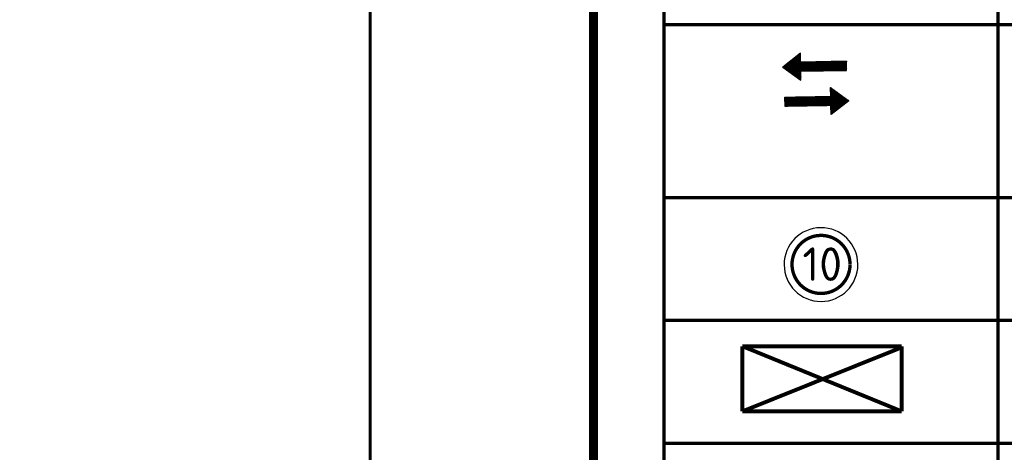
# Model space of a CAD drawing. Header units: metres. Extents: x 2193651 to 2201499, y 493187 to 494493.
# Tile 30 of 76: x 2199312 to 2199401, y 493885 to 493924. Entities that reach past the tile are written whole.
import ezdxf
from ezdxf.enums import TextEntityAlignment as Align

# ---------------------------------------------------------------- set-up
doc = ezdxf.new("R2010")
doc.units = ezdxf.units.M
doc.set_wipeout_variables(frame=1)
doc.linetypes.add('10_2', pattern=[6, 5, -1])
for name, color, linetype in [('15._Разрез 2-2_2_Cuts', 7, 'Continuous'), ('Border', 3, 'Continuous'), ('contur_line_building', 7, 'Continuous'), ('contur_line_fence', 7, 'Continuous'), ('grid_XY', 74, 'Continuous'), ('Labels', 7, 'Continuous'), ('p', 7, 'Continuous'), ('Z_text_x_polygon', 7, 'Continuous')]:
    doc.layers.add(name, color=color, linetype=linetype)
doc.layers.add('net_pipeline', color=7, linetype='Continuous', lineweight=30)
doc.styles.add('R-131', font='arial.ttf')
doc.styles.add('стиль1', font='isocpeur.ttf', dxfattribs={"width": 0.9})

# ---------------------------------------------------------------- blocks, each defined once
blk = doc.blocks.new('орпав')
at = {"color": 5}
for p, q in [((264.429, 19461.736), (263.362, 19460.629)), ((264.443, 19461.726), (263.386, 19460.629)), ((264.457, 19461.716), (263.41, 19460.63)), ((264.471, 19461.706), (263.435, 19460.63)), ((264.485, 19461.696), (263.459, 19460.631)), ((264.499, 19461.685), (263.483, 19460.631)), ((264.513, 19461.675), (263.507, 19460.631)), ((264.527, 19461.665), (263.531, 19460.632)), ((264.541, 19461.655), (263.555, 19460.632)), ((264.555, 19461.645), (263.579, 19460.633)), ((264.569, 19461.635), (263.603, 19460.633)), ((264.582, 19461.625), (263.627, 19460.634)), ((264.596, 19461.615), (263.652, 19460.634)), ((264.61, 19461.604), (263.676, 19460.635)), ((264.624, 19461.594), (263.7, 19460.635)), ((264.638, 19461.584), (263.724, 19460.635)), ((264.652, 19461.574), (263.748, 19460.636)), ((264.666, 19461.564), (263.772, 19460.636)), ((264.68, 19461.554), (263.796, 19460.637)), ((264.694, 19461.544), (263.82, 19460.637)), ((264.708, 19461.533), (263.844, 19460.638)), ((264.722, 19461.523), (263.869, 19460.638)), ((264.735, 19461.513), (263.893, 19460.639)), ((264.053, 19461.347), (264.041, 19462.019)), ((264.041, 19462.019), (265.436, 19461.003)), ((264.041, 19462.016), (265.244, 19460.857)), ((264.054, 19462.01), (264.041, 19461.997)), ((264.068, 19462), (264.041, 19461.973)), ((264.041, 19461.992), (265.23, 19460.847)), ((264.081, 19461.99), (264.042, 19461.948)), ((264.095, 19461.979), (264.042, 19461.924)), ((264.042, 19461.968), (265.216, 19460.836)), ((264.042, 19461.944), (265.202, 19460.826)), ((264.042, 19461.92), (265.189, 19460.815)), ((264.109, 19461.969), (264.043, 19461.9)), ((264.123, 19461.959), (264.043, 19461.876)), ((264.043, 19461.896), (265.175, 19460.805)), ((264.043, 19461.872), (265.161, 19460.794)), ((264.137, 19461.949), (264.044, 19461.852)), ((264.151, 19461.939), (264.044, 19461.828)), ((264.044, 19461.847), (265.147, 19460.784)), ((264.044, 19461.823), (265.134, 19460.773)), ((264.165, 19461.929), (264.045, 19461.804)), ((264.179, 19461.919), (264.045, 19461.78)), ((264.193, 19461.908), (264.045, 19461.756)), ((264.045, 19461.799), (265.12, 19460.763)), ((264.045, 19461.775), (265.106, 19460.753)), ((264.207, 19461.898), (264.046, 19461.731)), ((264.221, 19461.888), (264.046, 19461.707)), ((264.046, 19461.751), (265.093, 19460.742)), ((264.046, 19461.727), (265.079, 19460.732)), ((264.046, 19461.703), (265.065, 19460.721)), ((264.235, 19461.878), (264.047, 19461.683)), ((264.248, 19461.868), (264.047, 19461.659)), ((264.047, 19461.679), (265.051, 19460.711)), ((264.047, 19461.655), (265.038, 19460.7)), ((264.262, 19461.858), (264.048, 19461.635)), ((264.276, 19461.848), (264.048, 19461.611)), ((264.048, 19461.63), (265.024, 19460.69)), ((264.048, 19461.606), (265.01, 19460.679)), ((264.29, 19461.838), (264.049, 19461.587)), ((264.304, 19461.827), (264.049, 19461.563)), ((264.318, 19461.817), (264.049, 19461.539)), ((264.049, 19461.582), (264.996, 19460.669)), ((264.049, 19461.558), (264.983, 19460.658)), ((264.332, 19461.807), (264.05, 19461.514)), ((264.346, 19461.797), (264.05, 19461.49)), ((264.05, 19461.534), (264.969, 19460.648)), ((264.05, 19461.51), (264.955, 19460.638)), ((264.36, 19461.787), (264.051, 19461.466)), ((264.374, 19461.777), (264.051, 19461.442)), ((264.388, 19461.767), (264.052, 19461.418)), ((264.402, 19461.756), (264.052, 19461.394)), ((264.415, 19461.746), (264.053, 19461.37)), ((264.128, 19461.956), (265.257, 19460.868)), ((264.229, 19461.882), (265.271, 19460.878)), ((264.329, 19461.809), (265.285, 19460.888)), ((264.43, 19461.736), (265.298, 19460.899)), ((264.531, 19461.662), (265.312, 19460.909)), ((264.631, 19461.589), (265.326, 19460.92)), ((264.732, 19461.516), (265.34, 19460.93)), ((260.526, 19461.282), (264.053, 19461.347)), ((260.526, 19461.282), (261.245, 19460.589)), ((260.54, 19460.576), (260.526, 19461.282)), ((260.583, 19461.283), (260.527, 19461.226)), ((260.559, 19461.283), (260.527, 19461.25)), ((260.534, 19461.282), (260.527, 19461.274)), ((260.527, 19461.258), (261.221, 19460.589)), ((260.527, 19461.234), (261.197, 19460.589)), ((260.631, 19461.284), (260.528, 19461.178)), ((260.607, 19461.283), (260.528, 19461.202)), ((260.528, 19461.21), (261.173, 19460.588)), ((260.528, 19461.186), (261.149, 19460.588)), ((260.679, 19461.285), (260.529, 19461.129)), ((260.655, 19461.284), (260.529, 19461.153)), ((260.529, 19461.161), (261.125, 19460.587)), ((260.529, 19461.137), (261.1, 19460.587)), ((260.727, 19461.286), (260.53, 19461.081)), ((260.703, 19461.285), (260.53, 19461.105)), ((260.53, 19461.113), (261.076, 19460.586)), ((260.53, 19461.089), (261.052, 19460.586)), ((260.53, 19461.065), (261.028, 19460.585)), ((260.776, 19461.287), (260.531, 19461.033)), ((260.751, 19461.286), (260.531, 19461.057)), ((260.531, 19461.041), (261.004, 19460.585)), ((260.531, 19461.017), (260.98, 19460.585)), ((260.848, 19461.288), (260.532, 19460.961)), ((260.824, 19461.288), (260.532, 19460.985)), ((260.8, 19461.287), (260.532, 19461.009)), ((260.532, 19460.993), (260.956, 19460.584)), ((260.532, 19460.969), (260.932, 19460.584)), ((260.896, 19461.289), (260.533, 19460.912)), ((260.872, 19461.288), (260.533, 19460.936)), ((260.533, 19460.944), (260.908, 19460.583)), ((260.533, 19460.92), (260.883, 19460.583)), ((260.944, 19461.29), (260.534, 19460.864)), ((260.92, 19461.289), (260.534, 19460.888)), ((260.534, 19460.896), (260.859, 19460.582)), ((260.534, 19460.872), (260.835, 19460.582)), ((260.534, 19460.848), (260.811, 19460.581)), ((260.993, 19461.291), (260.535, 19460.816)), ((260.968, 19461.29), (260.535, 19460.84)), ((260.535, 19460.824), (260.787, 19460.581)), ((260.535, 19460.8), (260.763, 19460.581)), ((261.041, 19461.292), (260.536, 19460.768)), ((261.065, 19461.292), (260.536, 19460.744)), ((261.017, 19461.291), (260.536, 19460.792)), ((260.536, 19460.776), (260.739, 19460.58)), ((260.536, 19460.752), (260.715, 19460.58)), ((261.113, 19461.293), (260.537, 19460.695)), ((261.089, 19461.292), (260.537, 19460.719)), ((261.161, 19461.294), (260.538, 19460.647)), ((261.137, 19461.293), (260.538, 19460.671)), ((261.21, 19461.295), (260.539, 19460.599)), ((261.185, 19461.294), (260.539, 19460.623)), ((261.234, 19461.295), (260.541, 19460.576)), ((260.551, 19461.282), (261.269, 19460.59)), ((261.258, 19461.296), (260.565, 19460.577)), ((260.575, 19461.283), (261.293, 19460.59)), ((261.282, 19461.296), (260.589, 19460.577)), ((260.599, 19461.283), (261.317, 19460.591)), ((261.306, 19461.296), (260.614, 19460.578)), ((260.623, 19461.284), (261.342, 19460.591)), ((261.33, 19461.297), (260.638, 19460.578)), ((260.647, 19461.284), (261.366, 19460.592)), ((261.354, 19461.297), (260.662, 19460.579)), ((260.671, 19461.285), (261.39, 19460.592)), ((261.378, 19461.298), (260.686, 19460.579)), ((260.695, 19461.285), (261.414, 19460.593)), ((261.402, 19461.298), (260.71, 19460.58)), ((260.719, 19461.286), (261.438, 19460.593)), ((261.427, 19461.299), (260.734, 19460.58)), ((260.743, 19461.286), (261.462, 19460.594)), ((261.451, 19461.299), (260.758, 19460.58)), ((260.768, 19461.286), (261.486, 19460.594)), ((261.475, 19461.3), (260.782, 19460.581)), ((260.792, 19461.287), (261.51, 19460.594)), ((261.499, 19461.3), (260.806, 19460.581)), ((260.816, 19461.287), (261.534, 19460.595)), ((261.523, 19461.3), (260.831, 19460.582)), ((260.84, 19461.288), (261.559, 19460.595)), ((261.547, 19461.301), (260.855, 19460.582)), ((260.864, 19461.288), (261.583, 19460.596)), ((261.571, 19461.301), (260.879, 19460.583)), ((260.888, 19461.289), (261.607, 19460.596)), ((261.595, 19461.302), (260.903, 19460.583)), ((260.912, 19461.289), (261.631, 19460.597)), ((261.62, 19461.302), (260.927, 19460.584)), ((260.936, 19461.29), (261.655, 19460.597)), ((261.644, 19461.303), (260.951, 19460.584)), ((260.96, 19461.29), (261.679, 19460.598)), ((261.668, 19461.303), (260.975, 19460.584)), ((260.985, 19461.29), (261.703, 19460.598)), ((261.692, 19461.304), (260.999, 19460.585)), ((261.009, 19461.291), (261.727, 19460.598)), ((261.716, 19461.304), (261.023, 19460.585)), ((261.033, 19461.291), (261.751, 19460.599)), ((261.74, 19461.304), (261.048, 19460.586)), ((261.057, 19461.292), (261.776, 19460.599)), ((261.764, 19461.305), (261.072, 19460.586)), ((261.081, 19461.292), (261.8, 19460.6)), ((261.788, 19461.305), (261.096, 19460.587)), ((261.105, 19461.293), (261.824, 19460.6)), ((261.812, 19461.306), (261.12, 19460.587)), ((261.129, 19461.293), (261.848, 19460.601)), ((261.837, 19461.306), (261.144, 19460.588)), ((261.153, 19461.294), (261.872, 19460.601)), ((261.861, 19461.307), (261.168, 19460.588)), ((261.177, 19461.294), (261.896, 19460.602)), ((261.885, 19461.307), (261.192, 19460.589)), ((261.202, 19461.295), (261.92, 19460.602)), ((261.909, 19461.308), (261.216, 19460.589)), ((261.226, 19461.295), (261.944, 19460.602)), ((261.933, 19461.308), (261.24, 19460.589)), ((261.25, 19461.295), (261.968, 19460.603)), ((261.957, 19461.309), (261.265, 19460.59)), ((261.274, 19461.296), (261.993, 19460.603)), ((261.981, 19461.309), (261.289, 19460.59)), ((261.298, 19461.296), (262.017, 19460.604)), ((262.005, 19461.309), (261.313, 19460.591)), ((261.322, 19461.297), (262.041, 19460.604)), ((262.029, 19461.31), (261.337, 19460.591)), ((261.346, 19461.297), (262.065, 19460.605)), ((262.054, 19461.31), (261.361, 19460.592)), ((261.37, 19461.298), (262.089, 19460.605)), ((262.078, 19461.311), (261.385, 19460.592)), ((261.394, 19461.298), (262.113, 19460.606)), ((262.102, 19461.311), (261.409, 19460.593)), ((261.419, 19461.299), (262.137, 19460.606)), ((262.126, 19461.312), (261.433, 19460.593)), ((261.443, 19461.299), (262.161, 19460.606)), ((262.15, 19461.312), (261.457, 19460.593)), ((261.467, 19461.299), (262.185, 19460.607)), ((262.174, 19461.313), (261.482, 19460.594)), ((261.491, 19461.3), (262.21, 19460.607)), ((262.198, 19461.313), (261.506, 19460.594)), ((261.515, 19461.3), (262.234, 19460.608)), ((262.222, 19461.313), (261.53, 19460.595)), ((261.539, 19461.301), (262.258, 19460.608)), ((262.246, 19461.314), (261.554, 19460.595)), ((261.563, 19461.301), (262.282, 19460.609)), ((262.271, 19461.314), (261.578, 19460.596)), ((261.587, 19461.302), (262.306, 19460.609)), ((262.295, 19461.315), (261.602, 19460.596)), ((261.611, 19461.302), (262.33, 19460.61)), ((262.319, 19461.315), (261.626, 19460.597)), ((261.636, 19461.303), (262.354, 19460.61)), ((262.343, 19461.316), (261.65, 19460.597)), ((261.66, 19461.303), (262.378, 19460.611)), ((262.367, 19461.316), (261.674, 19460.597)), ((261.684, 19461.303), (262.402, 19460.611)), ((262.391, 19461.317), (261.699, 19460.598)), ((261.708, 19461.304), (262.427, 19460.611)), ((262.415, 19461.317), (261.723, 19460.598)), ((261.732, 19461.304), (262.451, 19460.612)), ((262.439, 19461.317), (261.747, 19460.599)), ((261.756, 19461.305), (262.475, 19460.612)), ((262.463, 19461.318), (261.771, 19460.599)), ((261.78, 19461.305), (262.499, 19460.613)), ((262.488, 19461.318), (261.795, 19460.6)), ((261.804, 19461.306), (262.523, 19460.613)), ((262.512, 19461.319), (261.819, 19460.6)), ((261.828, 19461.306), (262.547, 19460.614)), ((262.536, 19461.319), (261.843, 19460.601)), ((261.853, 19461.307), (262.571, 19460.614)), ((262.56, 19461.32), (261.867, 19460.601)), ((261.877, 19461.307), (262.595, 19460.615)), ((262.584, 19461.32), (261.891, 19460.601)), ((261.901, 19461.307), (262.619, 19460.615)), ((262.608, 19461.321), (261.916, 19460.602)), ((261.925, 19461.308), (262.644, 19460.615)), ((262.632, 19461.321), (261.94, 19460.602)), ((261.949, 19461.308), (262.668, 19460.616)), ((262.656, 19461.321), (261.964, 19460.603)), ((261.973, 19461.309), (262.692, 19460.616)), ((262.68, 19461.322), (261.988, 19460.603)), ((261.997, 19461.309), (262.716, 19460.617)), ((262.705, 19461.322), (262.012, 19460.604)), ((262.021, 19461.31), (262.74, 19460.617)), ((262.729, 19461.323), (262.036, 19460.604)), ((262.045, 19461.31), (262.764, 19460.618)), ((262.753, 19461.323), (262.06, 19460.605)), ((262.07, 19461.311), (262.788, 19460.618)), ((262.777, 19461.324), (262.084, 19460.605)), ((262.094, 19461.311), (262.812, 19460.619)), ((262.801, 19461.324), (262.108, 19460.606)), ((262.118, 19461.311), (262.836, 19460.619)), ((262.825, 19461.325), (262.133, 19460.606)), ((262.142, 19461.312), (262.861, 19460.619)), ((262.849, 19461.325), (262.157, 19460.606)), ((262.166, 19461.312), (262.885, 19460.62)), ((262.873, 19461.326), (262.181, 19460.607)), ((262.19, 19461.313), (262.909, 19460.62)), ((262.897, 19461.326), (262.205, 19460.607)), ((262.214, 19461.313), (262.933, 19460.621)), ((262.922, 19461.326), (262.229, 19460.608)), ((262.238, 19461.314), (262.957, 19460.621)), ((262.946, 19461.327), (262.253, 19460.608)), ((262.262, 19461.314), (262.981, 19460.622)), ((262.97, 19461.327), (262.277, 19460.609)), ((262.287, 19461.315), (263.005, 19460.622)), ((262.994, 19461.328), (262.301, 19460.609)), ((262.311, 19461.315), (263.029, 19460.623)), ((263.018, 19461.328), (262.325, 19460.61)), ((262.335, 19461.316), (263.053, 19460.623)), ((263.042, 19461.329), (262.35, 19460.61)), ((262.359, 19461.316), (263.078, 19460.623)), ((263.066, 19461.329), (262.374, 19460.61)), ((262.383, 19461.316), (263.102, 19460.624)), ((263.09, 19461.33), (262.398, 19460.611)), ((262.407, 19461.317), (263.126, 19460.624)), ((263.114, 19461.33), (262.422, 19460.611)), ((262.431, 19461.317), (263.15, 19460.625)), ((263.139, 19461.33), (262.446, 19460.612)), ((262.455, 19461.318), (263.174, 19460.625)), ((263.163, 19461.331), (262.47, 19460.612)), ((262.479, 19461.318), (263.198, 19460.626)), ((263.187, 19461.331), (262.494, 19460.613)), ((262.504, 19461.319), (263.222, 19460.626)), ((263.211, 19461.332), (262.518, 19460.613)), ((262.528, 19461.319), (263.246, 19460.627)), ((263.235, 19461.332), (262.542, 19460.614)), ((262.552, 19461.32), (263.27, 19460.627)), ((263.259, 19461.333), (262.567, 19460.614)), ((262.576, 19461.32), (263.295, 19460.627)), ((263.283, 19461.333), (262.591, 19460.614)), ((262.6, 19461.32), (263.319, 19460.628)), ((263.307, 19461.334), (262.615, 19460.615)), ((262.624, 19461.321), (263.343, 19460.628)), ((263.331, 19461.334), (262.639, 19460.615)), ((262.648, 19461.321), (263.367, 19460.629)), ((263.356, 19461.334), (262.663, 19460.616)), ((262.672, 19461.322), (263.391, 19460.629)), ((263.38, 19461.335), (262.687, 19460.616)), ((262.696, 19461.322), (263.415, 19460.63)), ((263.404, 19461.335), (262.711, 19460.617)), ((262.721, 19461.323), (263.439, 19460.63)), ((263.428, 19461.336), (262.735, 19460.617)), ((262.745, 19461.323), (263.463, 19460.631)), ((263.452, 19461.336), (262.759, 19460.618)), ((262.769, 19461.324), (263.487, 19460.631)), ((263.476, 19461.337), (262.784, 19460.618)), ((262.793, 19461.324), (263.512, 19460.632)), ((263.5, 19461.337), (262.808, 19460.618)), ((262.817, 19461.324), (263.536, 19460.632)), ((263.524, 19461.338), (262.832, 19460.619)), ((262.841, 19461.325), (263.56, 19460.632)), ((263.548, 19461.338), (262.856, 19460.619)), ((262.865, 19461.325), (263.584, 19460.633)), ((263.573, 19461.338), (262.88, 19460.62)), ((262.889, 19461.326), (263.608, 19460.633)), ((263.597, 19461.339), (262.904, 19460.62)), ((262.913, 19461.326), (263.632, 19460.634)), ((263.621, 19461.339), (262.928, 19460.621)), ((262.938, 19461.327), (263.656, 19460.634)), ((263.645, 19461.34), (262.952, 19460.621)), ((262.962, 19461.327), (263.68, 19460.635)), ((263.669, 19461.34), (262.976, 19460.622)), ((262.986, 19461.328), (263.704, 19460.635)), ((263.693, 19461.341), (263.001, 19460.622)), ((263.01, 19461.328), (263.729, 19460.636)), ((263.717, 19461.341), (263.025, 19460.622)), ((263.034, 19461.328), (263.753, 19460.636)), ((263.741, 19461.342), (263.049, 19460.623)), ((263.058, 19461.329), (263.777, 19460.636)), ((263.765, 19461.342), (263.073, 19460.623)), ((263.082, 19461.329), (263.801, 19460.637)), ((263.79, 19461.342), (263.097, 19460.624)), ((263.106, 19461.33), (263.825, 19460.637)), ((263.814, 19461.343), (263.121, 19460.624)), ((263.13, 19461.33), (263.849, 19460.638)), ((263.838, 19461.343), (263.145, 19460.625)), ((263.155, 19461.331), (263.873, 19460.638)), ((263.862, 19461.344), (263.169, 19460.625)), ((263.179, 19461.331), (263.897, 19460.639)), ((263.886, 19461.344), (263.193, 19460.626)), ((263.203, 19461.332), (263.921, 19460.639)), ((263.91, 19461.345), (263.218, 19460.626)), ((263.227, 19461.332), (263.946, 19460.64)), ((263.934, 19461.345), (263.242, 19460.627)), ((263.251, 19461.333), (263.97, 19460.64)), ((263.958, 19461.346), (263.266, 19460.627)), ((263.275, 19461.333), (263.994, 19460.64)), ((263.982, 19461.346), (263.29, 19460.627)), ((263.299, 19461.333), (264.018, 19460.641)), ((264.007, 19461.347), (263.314, 19460.628)), ((263.323, 19461.334), (264.042, 19460.641)), ((264.031, 19461.347), (263.338, 19460.628)), ((263.347, 19461.334), (264.461, 19460.261)), ((263.372, 19461.335), (264.475, 19460.272)), ((263.396, 19461.335), (264.489, 19460.282)), ((263.42, 19461.336), (264.502, 19460.293)), ((263.444, 19461.336), (264.516, 19460.303)), ((263.468, 19461.337), (264.53, 19460.313)), ((263.492, 19461.337), (264.543, 19460.324)), ((263.516, 19461.337), (264.557, 19460.334)), ((263.54, 19461.338), (264.571, 19460.345)), ((263.564, 19461.338), (264.585, 19460.355)), ((263.589, 19461.339), (264.598, 19460.366)), ((263.613, 19461.339), (264.612, 19460.376)), ((263.637, 19461.34), (264.626, 19460.387)), ((263.661, 19461.34), (264.64, 19460.397)), ((263.685, 19461.341), (264.653, 19460.408)), ((263.709, 19461.341), (264.667, 19460.418)), ((263.733, 19461.341), (264.681, 19460.428)), ((263.757, 19461.342), (264.694, 19460.439)), ((263.781, 19461.342), (264.708, 19460.449)), ((263.806, 19461.343), (264.722, 19460.46)), ((263.83, 19461.343), (264.736, 19460.47)), ((263.854, 19461.344), (264.749, 19460.481)), ((263.878, 19461.344), (264.763, 19460.491)), ((263.902, 19461.345), (264.777, 19460.502)), ((264.749, 19461.503), (263.917, 19460.639)), ((263.926, 19461.345), (264.791, 19460.512)), ((264.763, 19461.493), (263.941, 19460.639)), ((263.95, 19461.345), (264.804, 19460.523)), ((264.777, 19461.483), (263.965, 19460.64)), ((263.974, 19461.346), (264.818, 19460.533)), ((264.791, 19461.473), (263.989, 19460.64)), ((263.999, 19461.346), (264.832, 19460.543)), ((264.805, 19461.463), (264.013, 19460.641)), ((264.023, 19461.347), (264.845, 19460.554)), ((264.819, 19461.452), (264.037, 19460.641)), ((264.047, 19461.347), (264.859, 19460.564)), ((264.05, 19461.486), (264.942, 19460.627)), ((264.051, 19461.462), (264.928, 19460.617)), ((264.051, 19461.438), (264.914, 19460.606)), ((264.052, 19461.413), (264.9, 19460.596)), ((264.052, 19461.389), (264.887, 19460.585)), ((264.053, 19461.365), (264.873, 19460.575)), ((264.833, 19461.442), (264.061, 19460.642)), ((264.847, 19461.432), (264.066, 19460.622)), ((264.861, 19461.422), (264.067, 19460.598)), ((264.875, 19461.412), (264.067, 19460.574)), ((264.889, 19461.402), (264.068, 19460.55)), ((264.902, 19461.392), (264.068, 19460.526)), ((264.916, 19461.381), (264.069, 19460.502)), ((264.93, 19461.371), (264.069, 19460.478)), ((264.944, 19461.361), (264.07, 19460.453)), ((264.958, 19461.351), (264.07, 19460.429)), ((264.972, 19461.341), (264.07, 19460.405)), ((264.986, 19461.331), (264.071, 19460.381)), ((265, 19461.321), (264.071, 19460.357)), ((265.014, 19461.31), (264.072, 19460.333)), ((265.028, 19461.3), (264.072, 19460.309)), ((265.042, 19461.29), (264.073, 19460.285)), ((265.056, 19461.28), (264.073, 19460.261)), ((265.069, 19461.27), (264.074, 19460.236)), ((265.083, 19461.26), (264.074, 19460.212)), ((265.097, 19461.25), (264.074, 19460.188)), ((265.111, 19461.24), (264.075, 19460.164)), ((265.125, 19461.229), (264.075, 19460.14)), ((265.139, 19461.219), (264.076, 19460.116)), ((265.153, 19461.209), (264.076, 19460.092)), ((265.167, 19461.199), (264.077, 19460.068)), ((265.181, 19461.189), (264.077, 19460.044)), ((265.195, 19461.179), (264.078, 19460.019)), ((265.209, 19461.169), (264.078, 19459.995)), ((265.222, 19461.158), (264.079, 19459.971)), ((265.436, 19461.003), (264.079, 19459.97)), ((265.236, 19461.148), (264.162, 19460.033)), ((265.25, 19461.138), (264.251, 19460.101)), ((265.264, 19461.128), (264.34, 19460.169)), ((265.278, 19461.118), (264.429, 19460.237)), ((265.292, 19461.108), (264.518, 19460.305)), ((265.306, 19461.098), (264.607, 19460.372)), ((265.32, 19461.088), (264.696, 19460.44)), ((265.334, 19461.077), (264.785, 19460.508)), ((264.833, 19461.442), (265.353, 19460.941)), ((265.348, 19461.067), (264.874, 19460.576)), ((264.933, 19461.369), (265.367, 19460.951)), ((265.362, 19461.057), (264.963, 19460.643)), ((265.034, 19461.296), (265.381, 19460.962)), ((265.376, 19461.047), (265.052, 19460.711)), ((265.135, 19461.222), (265.395, 19460.972)), ((265.389, 19461.037), (265.141, 19460.779)), ((265.403, 19461.027), (265.23, 19460.847)), ((265.235, 19461.149), (265.408, 19460.982)), ((265.417, 19461.017), (265.319, 19460.914)), ((265.336, 19461.076), (265.422, 19460.993)), ((265.431, 19461.006), (265.408, 19460.982)), ((260.537, 19460.727), (260.691, 19460.579)), ((260.537, 19460.703), (260.666, 19460.579)), ((260.538, 19460.679), (260.642, 19460.578)), ((260.538, 19460.655), (260.618, 19460.578)), ((260.539, 19460.631), (260.594, 19460.577)), ((260.539, 19460.607), (260.57, 19460.577)), ((260.539, 19460.583), (260.546, 19460.577)), ((264.066, 19460.642), (260.54, 19460.576)), ((264.079, 19459.97), (264.066, 19460.642)), ((264.067, 19460.618), (264.447, 19460.251)), ((264.067, 19460.594), (264.434, 19460.24)), ((264.067, 19460.57), (264.42, 19460.23)), ((264.068, 19460.545), (264.406, 19460.219)), ((264.068, 19460.521), (264.393, 19460.209)), ((264.069, 19460.497), (264.379, 19460.198)), ((264.069, 19460.473), (264.365, 19460.188)), ((264.07, 19460.449), (264.351, 19460.178)), ((264.07, 19460.425), (264.338, 19460.167)), ((264.071, 19460.401), (264.324, 19460.157)), ((264.071, 19460.377), (264.31, 19460.146)), ((264.071, 19460.353), (264.296, 19460.136)), ((264.072, 19460.328), (264.283, 19460.125)), ((264.072, 19460.304), (264.269, 19460.115)), ((264.073, 19460.28), (264.255, 19460.104)), ((264.073, 19460.256), (264.242, 19460.094)), ((264.074, 19460.232), (264.228, 19460.083)), ((264.074, 19460.208), (264.214, 19460.073)), ((264.075, 19460.184), (264.2, 19460.063)), ((264.075, 19460.16), (264.187, 19460.052)), ((264.075, 19460.136), (264.173, 19460.042)), ((264.076, 19460.111), (264.159, 19460.031)), ((264.076, 19460.087), (264.145, 19460.021)), ((264.077, 19460.063), (264.132, 19460.01)), ((264.077, 19460.039), (264.118, 19460)), ((264.078, 19460.015), (264.104, 19459.989)), ((264.078, 19459.991), (264.091, 19459.979))]:
    blk.add_line(p, q, dxfattribs=at)
blk = doc.blocks.new('длорне')
at = {"color": 1, "xscale": -1, "rotation": 2.123742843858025}
blk.add_blockref('орпав', (1319.467, -291.097), dxfattribs=at)
at = {"color": 1}
blk.add_blockref('орпав', (72.676, -316.883), dxfattribs=at)
blk = doc.blocks.new('12')
at = {"color": 251, "true_color": 0x5d5d5d}
for points in [[(0, 1.5), (0, -1.5)], [(-1.5, 0), (1.5, 0)]]:
    blk.add_lwpolyline(points, dxfattribs=at)
blk = doc.blocks.new('ж9итдщд')
at = {"layer": 'contur_line_building', "color": 251, "lineweight": 30, "true_color": 0x5d5d5d}
blk.add_lwpolyline([(2196363.745, 493898.005), (2196389.395, 493874.95), (2196412.305, 493900.44), (2196386.655, 493923.494)], close=True, dxfattribs=at)
at = {"layer": 'contur_line_fence', "color": 251, "true_color": 0x5d5d5d}
for p, q in [((2196352.246, 493891.992), (2196351.965, 493891.708)), ((2196352.527, 493892.277), (2196352.246, 493891.992)), ((2196352.527, 493892.277), (2196394.437, 493850.934)), ((2196351.965, 493891.708), (2196394.466, 493849.782))]:
    blk.add_line(p, q, dxfattribs=at)
at = {"layer": 'net_pipeline', "color": 251, "linetype": '10_2', "true_color": 0x5d5d5d, "flags": 128}
blk.add_lwpolyline([(2196348.867, 493889.14), (2196374.374, 493864.4), (2196468.417, 493772.833)], dxfattribs=at)
at = {"layer": 'p', "color": 251, "linetype": 'Continuous', "true_color": 0x5d5d5d}
for points in [[(2196435.932, 493898.826), (2196424.532, 493908.606), (2196413.212, 493919.166), (2196374.972, 493953.266), (2196370.152, 493948.206), (2196339.852, 493915.646), (2196338.312, 493907.726), (2196342.692, 493900.826), (2196394.152, 493850.226), (2196431.732, 493892.246)], [(2196285.892, 493935.006), (2196333.692, 493891.126), (2196273.812, 493827.526), (2196229.132, 493867.886)], [(2196333.692, 493891.126), (2196380.692, 493846.006), (2196379.432, 493844.326), (2196321.832, 493783.006), (2196318.272, 493786.726), (2196273.812, 493827.526)]]:
    blk.add_lwpolyline(points, close=True, dxfattribs=at)
at = {"layer": 'grid_XY', "color": 251, "true_color": 0x5d5d5d, "xscale": 2, "yscale": 2, "zscale": 2, "row_count": 14, "column_count": 13, "row_spacing": 100, "column_spacing": 100}
blk.add_blockref('12', (2196295.512, 493190.366), dxfattribs=at)
at = {"layer": 'Labels', "color": 251, "true_color": 0x5d5d5d}
blk.add_text('50:12:0080105:150', height=2, dxfattribs=at).set_placement((2196387.122, 493901.746), align=Align.MIDDLE_CENTER)
at = {"layer": 'Z_text_x_polygon', "color": 251, "true_color": 0x5d5d5d, "style": 'R-131'}
blk.add_text('Ж', height=2, rotation=319.18916, dxfattribs=at).set_placement((2196385.473, 493899.404))
at = {"color": 7, "lineweight": 0, "true_color": 0xffffff}
blk.add_wipeout([(2197379.001, 493517.103), (2197495.512, 493517.103), (2197495.512, 494487.366), (2196201.796, 494487.366), (2196201.796, 493187.366), (2197495.512, 493187.366), (2197495.512, 493517.103), (2196554.68, 493517.103), (2196554.68, 493858.249), (2197070.734, 494090.366), (2197224.867, 494090.366), (2197276.818, 493979.65), (2197379.001, 493803.734)], dxfattribs=at)

msp = doc.modelspace()

# ---------------------------------------------------------------- block references
at = {"color": 1, "lineweight": 100}
msp.add_blockref('ж9итдщд', (3000, 0), dxfattribs=at)

# ---------------------------------------------------------------- next in the draw order: linework, layer by layer
at = {"const_width": 0.3}
for points in [[(2199370.249, 493841.898), (2199370.249, 493978.278)], [(2199400.184, 493978.278), (2199400.184, 493841.898)], [(2199370.249, 493923.278), (2199491.63, 493923.278)], [(2199370.249, 493907.78), (2199491.63, 493907.78)], [(2199370.249, 493896.78), (2199491.63, 493896.78)], [(2199370.249, 493885.78), (2199491.63, 493885.78)]]:
    msp.add_lwpolyline(points, dxfattribs=at)
at = {"color": 1, "const_width": 0.3, "flags": 128}
msp.add_lwpolyline([(2199386.916, 493901.813, 399.999167), (2199386.916, 493901.787, 399.999167)], format="xyb", dxfattribs=at)
at = {"color": 7}
msp.add_arc((2199384.312, 493901.787), 3.304, 0.57296, 360, dxfattribs=at)
at = {"layer": '15._Разрез 2-2_2_Cuts', "color": 84, "const_width": 0.35}
for points in [[(2199377.267, 493894.473), (2199391.55, 493894.473)], [(2199377.267, 493888.639), (2199377.267, 493894.473)], [(2199377.267, 493894.473), (2199391.55, 493888.639)], [(2199377.267, 493888.639), (2199391.55, 493894.372)], [(2199391.55, 493888.639), (2199391.55, 493894.473)], [(2199377.267, 493888.639), (2199391.55, 493888.639)]]:
    msp.add_lwpolyline(points, dxfattribs=at)
at = {"layer": 'Border', "color": 7, "lineweight": 15, "const_width": 0.25, "flags": 128}
msp.add_lwpolyline([(2199343.912, 494101.166), (2200559.912, 494101.166), (2200559.912, 493507.166), (2199343.912, 493507.166)], close=True, dxfattribs=at)
at = {"layer": 'Border', "color": 7, "lineweight": 0, "const_width": 0.8}
msp.add_lwpolyline([(2199363.912, 494096.166), (2200554.912, 494096.166), (2200554.912, 493512.166), (2199363.912, 493512.166)], close=True, dxfattribs=at)

# ---------------------------------------------------------------- next in the draw order: block references
at = {"color": 1, "xscale": 1.166666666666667, "yscale": 1.166666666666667, "zscale": 1.166666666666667, "rotation": 359.9125833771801}
msp.add_blockref('длорне', (2198958.264, 471582.267), dxfattribs=at)

# ---------------------------------------------------------------- next in the draw order: texts
at = {"style": 'стиль1'}
msp.add_text('10', height=3, dxfattribs=at).set_placement((2199382.645, 493900.326))

doc.saveas('drawing.dxf')
